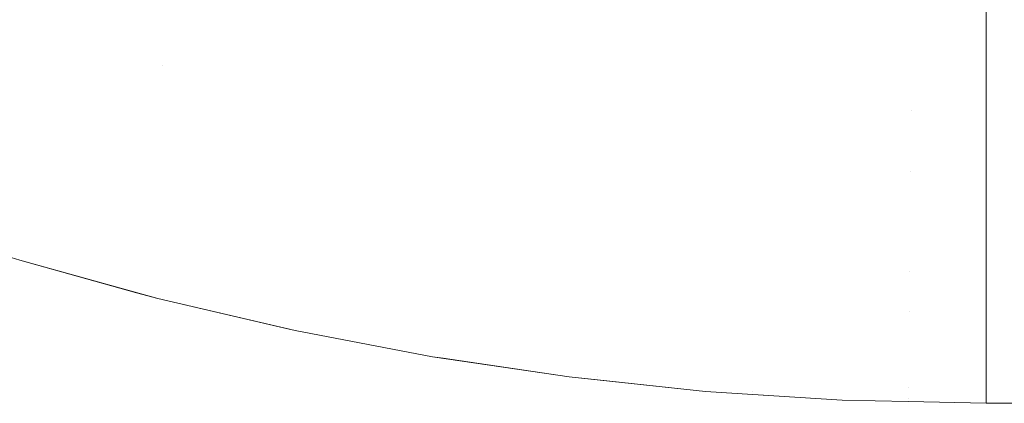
# Model space of a CAD drawing. Header units: centimetres. Extents: x -17.1 to 18.2, y 3.4 to 5.2.
# Tile 9 of 256: x -17.03316 to -17.02006, y 3.40021 to 3.40531. Entities that reach past the tile are written whole.
import ezdxf

# ---------------------------------------------------------------- set-up
doc = ezdxf.new("R2010")
doc.units = ezdxf.units.CM
doc.header["$LTSCALE"] = 2.54
doc.layers.add('Lucido design-1', color=7, linetype='Continuous')

# ---------------------------------------------------------------- blocks, each defined once
blk = doc.blocks.new('Gruppo-4-1')
at = {"color": 7, "linetype": 'Continuous', "lineweight": 9}
for points, invisible_edges in [([(-17.033107, 3.406053, -1872.287934), (-17.03407, 3.406363, -1872.287934), (-17.034184, 3.40558, -1872.290899), (-17.033214, 3.405268, -1872.290899)], 15), ([(-17.03117, 3.4055, -1872.287934), (-17.030195, 3.405257, -1872.287934), (-17.030104, 3.406134, -1872.285009), (-17.03107, 3.406375, -1872.285009)], 15), ([(-17.025178, 3.406238, -1872.282125), (-17.026148, 3.406364, -1872.282125), (-17.026209, 3.405396, -1872.285009), (-17.025228, 3.405269, -1872.285009)], 15), ([(-17.025228, 3.405269, -1872.946019), (-17.026209, 3.405396, -1872.946019), (-17.026148, 3.406364, -1872.948903), (-17.025178, 3.406238, -1872.948903)], 15), ([(-17.025228, 3.405269, -1872.285009), (-17.024247, 3.405164, -1872.285009), (-17.024206, 3.406135, -1872.282125), (-17.025178, 3.406238, -1872.282125)], 15), ([(-17.025178, 3.406238, -1872.948903), (-17.024206, 3.406135, -1872.948903), (-17.024247, 3.405164, -1872.946019), (-17.025228, 3.405269, -1872.946019)], 15), ([(-17.021294, 3.40499, -1872.285009), (-17.020308, 3.40484, -1872.285443), (-17.020308, 3.406243, -1872.281312), (-17.021284, 3.405962, -1872.282125)], 13), ([(-17.021284, 3.405962, -1872.948903), (-17.020308, 3.406243, -1872.949716), (-17.020308, 3.40484, -1872.945585), (-17.021294, 3.40499, -1872.946019)], 13), ([(-17.020308, 3.40484, -1872.285443), (18.147234, 3.40484, -1872.285443), (18.147234, 3.406243, -1872.281312), (-17.020308, 3.406243, -1872.281312)], 5), ([(18.147234, 3.40484, -1872.945585), (-17.020308, 3.40484, -1872.945585), (-17.020308, 3.406243, -1872.949716), (18.147234, 3.406243, -1872.949716)], 5), ([(-17.029134, 3.405915, -1872.285009), (-17.030104, 3.406134, -1872.285009), (-17.030195, 3.405257, -1872.287934), (-17.029217, 3.405036, -1872.287934)], 15), ([(-17.023233, 3.406054, -1872.282125), (-17.024206, 3.406135, -1872.282125), (-17.024247, 3.405164, -1872.285009), (-17.023263, 3.405083, -1872.285009)], 15), ([(-17.023263, 3.405083, -1872.946019), (-17.024247, 3.405164, -1872.946019), (-17.024206, 3.406135, -1872.948903), (-17.023233, 3.406054, -1872.948903)], 15), ([(-17.033214, 3.405268, -1872.940129), (-17.034184, 3.40558, -1872.940129), (-17.034129, 3.405961, -1872.941616), (-17.033162, 3.40565, -1872.941616)], 15), ([(-17.033214, 3.405268, -1872.290899), (-17.032239, 3.404978, -1872.290899), (-17.032141, 3.405765, -1872.287934), (-17.033107, 3.406053, -1872.287934)], 15), ([(-17.023263, 3.405083, -1872.285009), (-17.022279, 3.405025, -1872.285009), (-17.022259, 3.405997, -1872.282125), (-17.023233, 3.406054, -1872.282125)], 15), ([(-17.023233, 3.406054, -1872.948903), (-17.022259, 3.405997, -1872.948903), (-17.022279, 3.405025, -1872.946019), (-17.023263, 3.405083, -1872.946019)], 15), ([(-17.021284, 3.405962, -1872.282125), (-17.022259, 3.405997, -1872.282125), (-17.022279, 3.405025, -1872.285009), (-17.021294, 3.40499, -1872.285009)], 15), ([(-17.021294, 3.40499, -1872.946019), (-17.022279, 3.405025, -1872.946019), (-17.022259, 3.405997, -1872.948903), (-17.021284, 3.405962, -1872.948903)], 15), ([(-17.031121, 3.405927, -1872.944562), (-17.030151, 3.405685, -1872.944562), (-17.030195, 3.405257, -1872.943094), (-17.03117, 3.4055, -1872.943094)], 15), ([(-17.029134, 3.405915, -1872.946019), (-17.029217, 3.405036, -1872.943094), (-17.030195, 3.405257, -1872.943094), (-17.030151, 3.405685, -1872.944562)], 15), ([(-17.029217, 3.405036, -1872.287934), (-17.028235, 3.404838, -1872.287934), (-17.028162, 3.40572, -1872.285009), (-17.029134, 3.405915, -1872.285009)], 15), ([(-17.029134, 3.405915, -1872.946019), (-17.028162, 3.40572, -1872.946019), (-17.028235, 3.404838, -1872.943094), (-17.029217, 3.405036, -1872.943094)], 15), ([(-17.03117, 3.4055, -1872.287934), (-17.032141, 3.405765, -1872.287934), (-17.032239, 3.404978, -1872.290899), (-17.03126, 3.40471, -1872.290899)], 15), ([(-17.027186, 3.405546, -1872.285009), (-17.028162, 3.40572, -1872.285009), (-17.028235, 3.404838, -1872.287934), (-17.027251, 3.404664, -1872.287934)], 15), ([(-17.027251, 3.404664, -1872.943094), (-17.028235, 3.404838, -1872.943094), (-17.028162, 3.40572, -1872.946019), (-17.027186, 3.405546, -1872.946019)], 15), ([(-17.033162, 3.40565, -1872.941616), (-17.032191, 3.405361, -1872.941616), (-17.032239, 3.404978, -1872.940129), (-17.033214, 3.405268, -1872.940129)], 15), ([(-17.03117, 3.4055, -1872.943094), (-17.03126, 3.40471, -1872.940129), (-17.032239, 3.404978, -1872.940129), (-17.032191, 3.405361, -1872.941616)], 15), ([(-17.03126, 3.40471, -1872.290899), (-17.030278, 3.404465, -1872.290899), (-17.030195, 3.405257, -1872.287934), (-17.03117, 3.4055, -1872.287934)], 15), ([(-17.03117, 3.4055, -1872.943094), (-17.030195, 3.405257, -1872.943094), (-17.030278, 3.404465, -1872.940129), (-17.03126, 3.40471, -1872.940129)], 15), ([(-17.027251, 3.404664, -1872.287934), (-17.026264, 3.404512, -1872.287934), (-17.026209, 3.405396, -1872.285009), (-17.027186, 3.405546, -1872.285009)], 15), ([(-17.027186, 3.405546, -1872.946019), (-17.026209, 3.405396, -1872.946019), (-17.026264, 3.404512, -1872.943094), (-17.027251, 3.404664, -1872.943094)], 15), ([(-17.025228, 3.405269, -1872.285009), (-17.026209, 3.405396, -1872.285009), (-17.026264, 3.404512, -1872.287934), (-17.025274, 3.404383, -1872.287934)], 15), ([(-17.025274, 3.404383, -1872.943094), (-17.026264, 3.404512, -1872.943094), (-17.026209, 3.405396, -1872.946019), (-17.025228, 3.405269, -1872.946019)], 15), ([(-17.033309, 3.40457, -1872.293898), (-17.032327, 3.404278, -1872.293898), (-17.032239, 3.404978, -1872.290899), (-17.033214, 3.405268, -1872.290899)], 15), ([(-17.033214, 3.405268, -1872.940129), (-17.032239, 3.404978, -1872.940129), (-17.032285, 3.404617, -1872.938634), (-17.033263, 3.404908, -1872.938634)], 15), ([(-17.029217, 3.405036, -1872.287934), (-17.030195, 3.405257, -1872.287934), (-17.030278, 3.404465, -1872.290899), (-17.029291, 3.404243, -1872.290899)], 15), ([(-17.029291, 3.404243, -1872.940129), (-17.030278, 3.404465, -1872.940129), (-17.030195, 3.405257, -1872.943094), (-17.029217, 3.405036, -1872.943094)], 15), ([(-17.025274, 3.404383, -1872.287934), (-17.024283, 3.404278, -1872.287934), (-17.024247, 3.405164, -1872.285009), (-17.025228, 3.405269, -1872.285009)], 15), ([(-17.025228, 3.405269, -1872.946019), (-17.024247, 3.405164, -1872.946019), (-17.024283, 3.404278, -1872.943094), (-17.025274, 3.404383, -1872.943094)], 15), ([(-17.023263, 3.405083, -1872.285009), (-17.024247, 3.405164, -1872.285009), (-17.024283, 3.404278, -1872.287934), (-17.023291, 3.404196, -1872.287934)], 15), ([(-17.023291, 3.404196, -1872.943094), (-17.024283, 3.404278, -1872.943094), (-17.024247, 3.405164, -1872.946019), (-17.023263, 3.405083, -1872.946019)], 15), ([(-17.029291, 3.404243, -1872.290899), (-17.028301, 3.404043, -1872.290899), (-17.028235, 3.404838, -1872.287934), (-17.029217, 3.405036, -1872.287934)], 15), ([(-17.029217, 3.405036, -1872.943094), (-17.028235, 3.404838, -1872.943094), (-17.028301, 3.404043, -1872.940129), (-17.029291, 3.404243, -1872.940129)], 15), ([(-17.023291, 3.404196, -1872.287934), (-17.022297, 3.404137, -1872.287934), (-17.022279, 3.405025, -1872.285009), (-17.023263, 3.405083, -1872.285009)], 15), ([(-17.023263, 3.405083, -1872.946019), (-17.022279, 3.405025, -1872.946019), (-17.022297, 3.404137, -1872.943094), (-17.023291, 3.404196, -1872.943094)], 15), ([(-17.021294, 3.40499, -1872.285009), (-17.022279, 3.405025, -1872.285009), (-17.022297, 3.404137, -1872.287934), (-17.021303, 3.404102, -1872.287934)], 15), ([(-17.021303, 3.404102, -1872.943094), (-17.022297, 3.404137, -1872.943094), (-17.022279, 3.405025, -1872.946019), (-17.021294, 3.40499, -1872.946019)], 15), ([(-17.033263, 3.404908, -1872.938634), (-17.032285, 3.404617, -1872.938634), (-17.032327, 3.404278, -1872.93713), (-17.033309, 3.40457, -1872.93713)], 15), ([(-17.03126, 3.40471, -1872.290899), (-17.032239, 3.404978, -1872.290899), (-17.032327, 3.404278, -1872.293898), (-17.031341, 3.404008, -1872.293898)], 15), ([(-17.032285, 3.404617, -1872.938634), (-17.032239, 3.404978, -1872.940129), (-17.03126, 3.40471, -1872.940129)], 11), ([(-17.020308, 3.40484, -1872.285443), (-17.021294, 3.40499, -1872.285009), (-17.021303, 3.404102, -1872.287934)], 11), ([(-17.021303, 3.404102, -1872.943094), (-17.021294, 3.40499, -1872.946019), (-17.020308, 3.40484, -1872.945585)], 11), ([(-17.027251, 3.404664, -1872.287934), (-17.028235, 3.404838, -1872.287934), (-17.028301, 3.404043, -1872.290899), (-17.027308, 3.403867, -1872.290899)], 15), ([(-17.027308, 3.403867, -1872.940129), (-17.028301, 3.404043, -1872.940129), (-17.028235, 3.404838, -1872.943094), (-17.027251, 3.404664, -1872.943094)], 15), ([(-17.021303, 3.404102, -1872.287934), (-17.020308, 3.403619, -1872.289632), (-17.020308, 3.40484, -1872.285443)], 9), ([(-17.020308, 3.40484, -1872.945585), (-17.020308, 3.403619, -1872.941396), (-17.021303, 3.404102, -1872.943094)], 10), ([(-17.020308, 3.403619, -1872.289632), (18.147234, 3.403619, -1872.289632), (18.147234, 3.40484, -1872.285443), (-17.020308, 3.40484, -1872.285443)], 5), ([(18.147234, 3.403619, -1872.941396), (-17.020308, 3.403619, -1872.941396), (-17.020308, 3.40484, -1872.945585), (18.147234, 3.40484, -1872.945585)], 5), ([(-17.03126, 3.40471, -1872.940129), (-17.031341, 3.404008, -1872.93713), (-17.032327, 3.404278, -1872.93713), (-17.032285, 3.404617, -1872.938634)], 15), ([(-17.031341, 3.404008, -1872.293898), (-17.030351, 3.403761, -1872.293898), (-17.030278, 3.404465, -1872.290899), (-17.03126, 3.40471, -1872.290899)], 15), ([(-17.03126, 3.40471, -1872.940129), (-17.030278, 3.404465, -1872.940129), (-17.030351, 3.403761, -1872.93713), (-17.031341, 3.404008, -1872.93713)], 15), ([(-17.027308, 3.403867, -1872.290899), (-17.026313, 3.403714, -1872.290899), (-17.026264, 3.404512, -1872.287934), (-17.027251, 3.404664, -1872.287934)], 15), ([(-17.027251, 3.404664, -1872.943094), (-17.026264, 3.404512, -1872.943094), (-17.026313, 3.403714, -1872.940129), (-17.027308, 3.403867, -1872.940129)], 15), ([(-17.033392, 3.403961, -1872.296927), (-17.032404, 3.403667, -1872.296927), (-17.032327, 3.404278, -1872.293898), (-17.033309, 3.40457, -1872.293898)], 15), ([(-17.033309, 3.40457, -1872.93713), (-17.032327, 3.404278, -1872.93713), (-17.032404, 3.403667, -1872.934101), (-17.033392, 3.403961, -1872.934101)], 15), ([(-17.025274, 3.404383, -1872.287934), (-17.026264, 3.404512, -1872.287934), (-17.026313, 3.403714, -1872.290899), (-17.025316, 3.403584, -1872.290899)], 15), ([(-17.025316, 3.403584, -1872.940129), (-17.026313, 3.403714, -1872.940129), (-17.026264, 3.404512, -1872.943094), (-17.025274, 3.404383, -1872.943094)], 15), ([(-17.029291, 3.404243, -1872.290899), (-17.030278, 3.404465, -1872.290899), (-17.030351, 3.403761, -1872.293898), (-17.029357, 3.403537, -1872.293898)], 15), ([(-17.029357, 3.403537, -1872.93713), (-17.030351, 3.403761, -1872.93713), (-17.030278, 3.404465, -1872.940129), (-17.029291, 3.404243, -1872.940129)], 15), ([(-17.025316, 3.403584, -1872.290899), (-17.024317, 3.403478, -1872.290899), (-17.024283, 3.404278, -1872.287934), (-17.025274, 3.404383, -1872.287934)], 15), ([(-17.025274, 3.404383, -1872.943094), (-17.024283, 3.404278, -1872.943094), (-17.024317, 3.403478, -1872.940129), (-17.025316, 3.403584, -1872.940129)], 15), ([(-17.031341, 3.404008, -1872.293898), (-17.032327, 3.404278, -1872.293898), (-17.032404, 3.403667, -1872.296927), (-17.031411, 3.403395, -1872.296927)], 15), ([(-17.031411, 3.403395, -1872.934101), (-17.032404, 3.403667, -1872.934101), (-17.032327, 3.404278, -1872.93713), (-17.031341, 3.404008, -1872.93713)], 15), ([(-17.029357, 3.403537, -1872.293898), (-17.02836, 3.403336, -1872.293898), (-17.028301, 3.404043, -1872.290899), (-17.029291, 3.404243, -1872.290899)], 15), ([(-17.029291, 3.404243, -1872.940129), (-17.028301, 3.404043, -1872.940129), (-17.02836, 3.403336, -1872.93713), (-17.029357, 3.403537, -1872.93713)], 15), ([(-17.023291, 3.404196, -1872.287934), (-17.024283, 3.404278, -1872.287934), (-17.024317, 3.403478, -1872.290899), (-17.023316, 3.403395, -1872.290899)], 15), ([(-17.023316, 3.403395, -1872.940129), (-17.024317, 3.403478, -1872.940129), (-17.024283, 3.404278, -1872.943094), (-17.023291, 3.404196, -1872.943094)], 15), ([(-17.023316, 3.403395, -1872.290899), (-17.022314, 3.403336, -1872.290899), (-17.022297, 3.404137, -1872.287934), (-17.023291, 3.404196, -1872.287934)], 15), ([(-17.023291, 3.404196, -1872.943094), (-17.022297, 3.404137, -1872.943094), (-17.022314, 3.403336, -1872.940129), (-17.023316, 3.403395, -1872.940129)], 15), ([(-17.021303, 3.404102, -1872.287934), (-17.022297, 3.404137, -1872.287934), (-17.022314, 3.403336, -1872.290899), (-17.021311, 3.403301, -1872.290899)], 15), ([(-17.021311, 3.403301, -1872.940129), (-17.022314, 3.403336, -1872.940129), (-17.022297, 3.404137, -1872.943094), (-17.021303, 3.404102, -1872.943094)], 15), ([(-17.031411, 3.403395, -1872.296927), (-17.030415, 3.403147, -1872.296927), (-17.030351, 3.403761, -1872.293898), (-17.031341, 3.404008, -1872.293898)], 15), ([(-17.031341, 3.404008, -1872.93713), (-17.030351, 3.403761, -1872.93713), (-17.030415, 3.403147, -1872.934101), (-17.031411, 3.403395, -1872.934101)], 15), ([(-17.027308, 3.403867, -1872.290899), (-17.028301, 3.404043, -1872.290899), (-17.02836, 3.403336, -1872.293898), (-17.02736, 3.403159, -1872.293898)], 15), ([(-17.02736, 3.403159, -1872.93713), (-17.02836, 3.403336, -1872.93713), (-17.028301, 3.404043, -1872.940129), (-17.027308, 3.403867, -1872.940129)], 15), ([(-17.021311, 3.403301, -1872.290899), (-17.020308, 3.403619, -1872.289632), (-17.021303, 3.404102, -1872.287934)], 11), ([(-17.021303, 3.404102, -1872.943094), (-17.020308, 3.403619, -1872.941396), (-17.021311, 3.403301, -1872.940129)], 11), ([(-17.033462, 3.403442, -1872.299984), (-17.032469, 3.403147, -1872.299984), (-17.032404, 3.403667, -1872.296927), (-17.033392, 3.403961, -1872.296927)], 15), ([(-17.033392, 3.403961, -1872.934101), (-17.032404, 3.403667, -1872.934101), (-17.032469, 3.403147, -1872.931044), (-17.033462, 3.403442, -1872.931044)], 15), ([(-17.02736, 3.403159, -1872.293898), (-17.026357, 3.403004, -1872.293898), (-17.026313, 3.403714, -1872.290899), (-17.027308, 3.403867, -1872.290899)], 15), ([(-17.027308, 3.403867, -1872.940129), (-17.026313, 3.403714, -1872.940129), (-17.026357, 3.403004, -1872.93713), (-17.02736, 3.403159, -1872.93713)], 15), ([(-17.029357, 3.403537, -1872.293898), (-17.030351, 3.403761, -1872.293898), (-17.030415, 3.403147, -1872.296927), (-17.029415, 3.402921, -1872.296927)], 15), ([(-17.029415, 3.402921, -1872.934101), (-17.030415, 3.403147, -1872.934101), (-17.030351, 3.403761, -1872.93713), (-17.029357, 3.403537, -1872.93713)], 15), ([(-17.031411, 3.403395, -1872.296927), (-17.032404, 3.403667, -1872.296927), (-17.032469, 3.403147, -1872.299984), (-17.031471, 3.402874, -1872.299984)], 15), ([(-17.031471, 3.402874, -1872.931044), (-17.032469, 3.403147, -1872.931044), (-17.032404, 3.403667, -1872.934101), (-17.031411, 3.403395, -1872.934101)], 15), ([(-17.025316, 3.403584, -1872.290899), (-17.026313, 3.403714, -1872.290899), (-17.026357, 3.403004, -1872.293898), (-17.025353, 3.402874, -1872.293898)], 15), ([(-17.025353, 3.402874, -1872.93713), (-17.026357, 3.403004, -1872.93713), (-17.026313, 3.403714, -1872.940129), (-17.025316, 3.403584, -1872.940129)], 15), ([(-17.025353, 3.402874, -1872.293898), (-17.024346, 3.402767, -1872.293898), (-17.024317, 3.403478, -1872.290899), (-17.025316, 3.403584, -1872.290899)], 15), ([(-17.025316, 3.403584, -1872.940129), (-17.024317, 3.403478, -1872.940129), (-17.024346, 3.402767, -1872.93713), (-17.025353, 3.402874, -1872.93713)], 15), ([(-17.020308, 3.402582, -1872.29387), (-17.020308, 3.403619, -1872.289632), (-17.021311, 3.403301, -1872.290899)], 10), ([(-17.021311, 3.403301, -1872.940129), (-17.020308, 3.403619, -1872.941396), (-17.020308, 3.402582, -1872.937158)], 9), ([(-17.020308, 3.402582, -1872.29387), (18.147234, 3.402582, -1872.29387), (18.147234, 3.403619, -1872.289632), (-17.020308, 3.403619, -1872.289632)], 5), ([(18.147234, 3.402582, -1872.937158), (-17.020308, 3.402582, -1872.937158), (-17.020308, 3.403619, -1872.941396), (18.147234, 3.403619, -1872.941396)], 5), ([(-17.029415, 3.402921, -1872.296927), (-17.028411, 3.402719, -1872.296927), (-17.02836, 3.403336, -1872.293898), (-17.029357, 3.403537, -1872.293898)], 15), ([(-17.029357, 3.403537, -1872.93713), (-17.02836, 3.403336, -1872.93713), (-17.028411, 3.402719, -1872.934101), (-17.029415, 3.402921, -1872.934101)], 15), ([(-17.023316, 3.403395, -1872.290899), (-17.024317, 3.403478, -1872.290899), (-17.024346, 3.402767, -1872.293898), (-17.023338, 3.402684, -1872.293898)], 15), ([(-17.023338, 3.402684, -1872.93713), (-17.024346, 3.402767, -1872.93713), (-17.024317, 3.403478, -1872.940129), (-17.023316, 3.403395, -1872.940129)], 15), ([(-17.03352, 3.403016, -1872.303063), (-17.032522, 3.402719, -1872.303063), (-17.032469, 3.403147, -1872.299984), (-17.033462, 3.403442, -1872.299984)], 15), ([(-17.033462, 3.403442, -1872.931044), (-17.032469, 3.403147, -1872.931044), (-17.032522, 3.402719, -1872.927965), (-17.03352, 3.403016, -1872.927965)], 15), ([(-17.031471, 3.402874, -1872.299984), (-17.030469, 3.402624, -1872.299984), (-17.030415, 3.403147, -1872.296927), (-17.031411, 3.403395, -1872.296927)], 15), ([(-17.031411, 3.403395, -1872.934101), (-17.030415, 3.403147, -1872.934101), (-17.030469, 3.402624, -1872.931044), (-17.031471, 3.402874, -1872.931044)], 15), ([(-17.02736, 3.403159, -1872.293898), (-17.02836, 3.403336, -1872.293898), (-17.028411, 3.402719, -1872.296927), (-17.027405, 3.40254, -1872.296927)], 15), ([(-17.027405, 3.40254, -1872.934101), (-17.028411, 3.402719, -1872.934101), (-17.02836, 3.403336, -1872.93713), (-17.02736, 3.403159, -1872.93713)], 15), ([(-17.023338, 3.402684, -1872.293898), (-17.022329, 3.402624, -1872.293898), (-17.022314, 3.403336, -1872.290899), (-17.023316, 3.403395, -1872.290899)], 15), ([(-17.023316, 3.403395, -1872.940129), (-17.022314, 3.403336, -1872.940129), (-17.022329, 3.402624, -1872.93713), (-17.023338, 3.402684, -1872.93713)], 15), ([(-17.021311, 3.403301, -1872.290899), (-17.022314, 3.403336, -1872.290899), (-17.022329, 3.402624, -1872.293898), (-17.021319, 3.402588, -1872.293898)], 15), ([(-17.021319, 3.402588, -1872.93713), (-17.022329, 3.402624, -1872.93713), (-17.022314, 3.403336, -1872.940129), (-17.021311, 3.403301, -1872.940129)], 15), ([(-17.021311, 3.403301, -1872.290899), (-17.021319, 3.402588, -1872.293898), (-17.020308, 3.402582, -1872.29387)], 11), ([(-17.020308, 3.402582, -1872.937158), (-17.021319, 3.402588, -1872.93713), (-17.021311, 3.403301, -1872.940129)], 11), ([(-17.031471, 3.402874, -1872.299984), (-17.032469, 3.403147, -1872.299984), (-17.032522, 3.402719, -1872.303063), (-17.03152, 3.402445, -1872.303063)], 15), ([(-17.03152, 3.402445, -1872.927965), (-17.032522, 3.402719, -1872.927965), (-17.032469, 3.403147, -1872.931044), (-17.031471, 3.402874, -1872.931044)], 15), ([(-17.029415, 3.402921, -1872.296927), (-17.030415, 3.403147, -1872.296927), (-17.030469, 3.402624, -1872.299984), (-17.029464, 3.402397, -1872.299984)], 15), ([(-17.029464, 3.402397, -1872.931044), (-17.030469, 3.402624, -1872.931044), (-17.030415, 3.403147, -1872.934101), (-17.029415, 3.402921, -1872.934101)], 15), ([(-17.027405, 3.40254, -1872.296927), (-17.026396, 3.402385, -1872.296927), (-17.026357, 3.403004, -1872.293898), (-17.02736, 3.403159, -1872.293898)], 15), ([(-17.02736, 3.403159, -1872.93713), (-17.026357, 3.403004, -1872.93713), (-17.026396, 3.402385, -1872.934101), (-17.027405, 3.40254, -1872.934101)], 15), ([(-17.033566, 3.402683, -1872.30616), (-17.032564, 3.402385, -1872.30616), (-17.032522, 3.402719, -1872.303063), (-17.03352, 3.403016, -1872.303063)], 15), ([(-17.03352, 3.403016, -1872.927965), (-17.032522, 3.402719, -1872.927965), (-17.032564, 3.402385, -1872.924868), (-17.033566, 3.402683, -1872.924868)], 15), ([(-17.025353, 3.402874, -1872.293898), (-17.026357, 3.403004, -1872.293898), (-17.026396, 3.402385, -1872.296927), (-17.025385, 3.402254, -1872.296927)], 15), ([(-17.025385, 3.402254, -1872.934101), (-17.026396, 3.402385, -1872.934101), (-17.026357, 3.403004, -1872.93713), (-17.025353, 3.402874, -1872.93713)], 15), ([(-17.03152, 3.402445, -1872.303063), (-17.030514, 3.402194, -1872.303063), (-17.030469, 3.402624, -1872.299984), (-17.031471, 3.402874, -1872.299984)], 15), ([(-17.031471, 3.402874, -1872.931044), (-17.030469, 3.402624, -1872.931044), (-17.030514, 3.402194, -1872.927965), (-17.03152, 3.402445, -1872.927965)], 15), ([(-17.029464, 3.402397, -1872.299984), (-17.028455, 3.402194, -1872.299984), (-17.028411, 3.402719, -1872.296927), (-17.029415, 3.402921, -1872.296927)], 15), ([(-17.029415, 3.402921, -1872.934101), (-17.028411, 3.402719, -1872.934101), (-17.028455, 3.402194, -1872.931044), (-17.029464, 3.402397, -1872.931044)], 15), ([(-17.025385, 3.402254, -1872.296927), (-17.024372, 3.402146, -1872.296927), (-17.024346, 3.402767, -1872.293898), (-17.025353, 3.402874, -1872.293898)], 15), ([(-17.025353, 3.402874, -1872.93713), (-17.024346, 3.402767, -1872.93713), (-17.024372, 3.402146, -1872.934101), (-17.025385, 3.402254, -1872.934101)], 15), ([(-17.033598, 3.402445, -1872.30927), (-17.032594, 3.402146, -1872.30927), (-17.032564, 3.402385, -1872.30616), (-17.033566, 3.402683, -1872.30616)], 15), ([(-17.033566, 3.402683, -1872.924868), (-17.032564, 3.402385, -1872.924868), (-17.032594, 3.402146, -1872.921758), (-17.033598, 3.402445, -1872.921758)], 15), ([(-17.03152, 3.402445, -1872.303063), (-17.032522, 3.402719, -1872.303063), (-17.032564, 3.402385, -1872.30616), (-17.031559, 3.40211, -1872.30616)], 15), ([(-17.031559, 3.40211, -1872.924868), (-17.032564, 3.402385, -1872.924868), (-17.032522, 3.402719, -1872.927965), (-17.03152, 3.402445, -1872.927965)], 15), ([(-17.027405, 3.40254, -1872.296927), (-17.028411, 3.402719, -1872.296927), (-17.028455, 3.402194, -1872.299984), (-17.027443, 3.402014, -1872.299984)], 15), ([(-17.027443, 3.402014, -1872.931044), (-17.028455, 3.402194, -1872.931044), (-17.028411, 3.402719, -1872.934101), (-17.027405, 3.40254, -1872.934101)], 15), ([(-17.023338, 3.402684, -1872.293898), (-17.024346, 3.402767, -1872.293898), (-17.024372, 3.402146, -1872.296927), (-17.023357, 3.402062, -1872.296927)], 15), ([(-17.023357, 3.402062, -1872.934101), (-17.024372, 3.402146, -1872.934101), (-17.024346, 3.402767, -1872.93713), (-17.023338, 3.402684, -1872.93713)], 15), ([(-17.023357, 3.402062, -1872.296927), (-17.022342, 3.402002, -1872.296927), (-17.022329, 3.402624, -1872.293898), (-17.023338, 3.402684, -1872.293898)], 15), ([(-17.023338, 3.402684, -1872.93713), (-17.022329, 3.402624, -1872.93713), (-17.022342, 3.402002, -1872.934101), (-17.023357, 3.402062, -1872.934101)], 15), ([(-17.029464, 3.402397, -1872.299984), (-17.030469, 3.402624, -1872.299984), (-17.030514, 3.402194, -1872.303063), (-17.029504, 3.401966, -1872.303063)], 15), ([(-17.029504, 3.401966, -1872.927965), (-17.030514, 3.402194, -1872.927965), (-17.030469, 3.402624, -1872.931044), (-17.029464, 3.402397, -1872.931044)], 15), ([(-17.027443, 3.402014, -1872.299984), (-17.026429, 3.401858, -1872.299984), (-17.026396, 3.402385, -1872.296927), (-17.027405, 3.40254, -1872.296927)], 15), ([(-17.027405, 3.40254, -1872.934101), (-17.026396, 3.402385, -1872.934101), (-17.026429, 3.401858, -1872.931044), (-17.027443, 3.402014, -1872.931044)], 15), ([(-17.021319, 3.402588, -1872.293898), (-17.022329, 3.402624, -1872.293898), (-17.022342, 3.402002, -1872.296927), (-17.021325, 3.401966, -1872.296927)], 15), ([(-17.021325, 3.401966, -1872.934101), (-17.022342, 3.402002, -1872.934101), (-17.022329, 3.402624, -1872.93713), (-17.021319, 3.402588, -1872.93713)], 15), ([(-17.020308, 3.402582, -1872.29387), (-17.021319, 3.402588, -1872.293898), (-17.021325, 3.401966, -1872.296927)], 11), ([(-17.021325, 3.401966, -1872.934101), (-17.021319, 3.402588, -1872.93713), (-17.020308, 3.402582, -1872.937158)], 11), ([(-17.021325, 3.401966, -1872.296927), (-17.020308, 3.401731, -1872.298149), (-17.020308, 3.402582, -1872.29387)], 9), ([(-17.020308, 3.402582, -1872.937158), (-17.020308, 3.401731, -1872.932879), (-17.021325, 3.401966, -1872.934101)], 10), ([(-17.020308, 3.401731, -1872.298149), (18.147234, 3.401731, -1872.298149), (18.147234, 3.402582, -1872.29387), (-17.020308, 3.402582, -1872.29387)], 5), ([(18.147234, 3.401731, -1872.932879), (-17.020308, 3.401731, -1872.932879), (-17.020308, 3.402582, -1872.937158), (18.147234, 3.402582, -1872.937158)], 5), ([(-17.033617, 3.402302, -1872.31239), (-17.032612, 3.402002, -1872.31239), (-17.032594, 3.402146, -1872.30927), (-17.033598, 3.402445, -1872.30927)], 15), ([(-17.033598, 3.402445, -1872.921758), (-17.032594, 3.402146, -1872.921758), (-17.032612, 3.402002, -1872.918638), (-17.033617, 3.402302, -1872.918638)], 15), ([(-17.031559, 3.40211, -1872.30616), (-17.030549, 3.401858, -1872.30616), (-17.030514, 3.402194, -1872.303063), (-17.03152, 3.402445, -1872.303063)], 15), ([(-17.03152, 3.402445, -1872.927965), (-17.030514, 3.402194, -1872.927965), (-17.030549, 3.401858, -1872.924868), (-17.031559, 3.40211, -1872.924868)], 15), ([(-17.033622, 3.402261, -1872.315514), (-17.033163, 3.402114, -1872.315514), (-17.032612, 3.402002, -1872.31239), (-17.033617, 3.402302, -1872.31239)], 14), ([(-17.033617, 3.402302, -1872.918638), (-17.032612, 3.402002, -1872.918638), (-17.033163, 3.402114, -1872.915514), (-17.033622, 3.402261, -1872.915514)], 11), ([(-17.031559, 3.40211, -1872.30616), (-17.032564, 3.402385, -1872.30616), (-17.032594, 3.402146, -1872.30927), (-17.031586, 3.40187, -1872.30927)], 15), ([(-17.031586, 3.40187, -1872.921758), (-17.032594, 3.402146, -1872.921758), (-17.032564, 3.402385, -1872.924868), (-17.031559, 3.40211, -1872.924868)], 15), ([(-17.029504, 3.401966, -1872.303063), (-17.028491, 3.401762, -1872.303063), (-17.028455, 3.402194, -1872.299984), (-17.029464, 3.402397, -1872.299984)], 15), ([(-17.029464, 3.402397, -1872.931044), (-17.028455, 3.402194, -1872.931044), (-17.028491, 3.401762, -1872.927965), (-17.029504, 3.401966, -1872.927965)], 15), ([(-17.025385, 3.402254, -1872.296927), (-17.026396, 3.402385, -1872.296927), (-17.026429, 3.401858, -1872.299984), (-17.025412, 3.401726, -1872.299984)], 15), ([(-17.025412, 3.401726, -1872.931044), (-17.026429, 3.401858, -1872.931044), (-17.026396, 3.402385, -1872.934101), (-17.025385, 3.402254, -1872.934101)], 15), ([(-17.031586, 3.40187, -1872.30927), (-17.032594, 3.402146, -1872.30927), (-17.032612, 3.402002, -1872.31239), (-17.031603, 3.401726, -1872.31239)], 15), ([(-17.031603, 3.401726, -1872.918638), (-17.032612, 3.402002, -1872.918638), (-17.032594, 3.402146, -1872.921758), (-17.031586, 3.40187, -1872.921758)], 15), ([(-17.029504, 3.401966, -1872.303063), (-17.030514, 3.402194, -1872.303063), (-17.030549, 3.401858, -1872.30616), (-17.029535, 3.40163, -1872.30616)], 15), ([(-17.029535, 3.40163, -1872.924868), (-17.030549, 3.401858, -1872.924868), (-17.030514, 3.402194, -1872.927965), (-17.029504, 3.401966, -1872.927965)], 15), ([(-17.027443, 3.402014, -1872.299984), (-17.028455, 3.402194, -1872.299984), (-17.028491, 3.401762, -1872.303063), (-17.027474, 3.401582, -1872.303063)], 15), ([(-17.027474, 3.401582, -1872.927965), (-17.028491, 3.401762, -1872.927965), (-17.028455, 3.402194, -1872.931044), (-17.027443, 3.402014, -1872.931044)], 15), ([(-17.025412, 3.401726, -1872.299984), (-17.024394, 3.401618, -1872.299984), (-17.024372, 3.402146, -1872.296927), (-17.025385, 3.402254, -1872.296927)], 15), ([(-17.025385, 3.402254, -1872.934101), (-17.024372, 3.402146, -1872.934101), (-17.024394, 3.401618, -1872.931044), (-17.025412, 3.401726, -1872.931044)], 15), ([(-17.023357, 3.402062, -1872.296927), (-17.024372, 3.402146, -1872.296927), (-17.024394, 3.401618, -1872.299984), (-17.023374, 3.401534, -1872.299984)], 15), ([(-17.023374, 3.401534, -1872.931044), (-17.024394, 3.401618, -1872.931044), (-17.024372, 3.402146, -1872.934101), (-17.023357, 3.402062, -1872.934101)], 15), ([(-17.031603, 3.401726, -1872.31239), (-17.032612, 3.402002, -1872.31239), (-17.033163, 3.402114, -1872.315514), (-17.031607, 3.401683, -1872.315514)], 11), ([(-17.031607, 3.401683, -1872.315514), (-17.033163, 3.402114, -1872.315514), (-17.033163, 3.402114, -1872.915514), (-17.031325, 3.401605, -1872.915514)], 10), ([(-17.031325, 3.401605, -1872.915514), (-17.033163, 3.402114, -1872.915514), (-17.032612, 3.402002, -1872.918638), (-17.031603, 3.401726, -1872.918638)], 14), ([(-17.031586, 3.40187, -1872.30927), (-17.030574, 3.401618, -1872.30927), (-17.030549, 3.401858, -1872.30616), (-17.031559, 3.40211, -1872.30616)], 15), ([(-17.031559, 3.40211, -1872.924868), (-17.030549, 3.401858, -1872.924868), (-17.030574, 3.401618, -1872.921758), (-17.031586, 3.40187, -1872.921758)], 15), ([(-17.027474, 3.401582, -1872.303063), (-17.026456, 3.401425, -1872.303063), (-17.026429, 3.401858, -1872.299984), (-17.027443, 3.402014, -1872.299984)], 15), ([(-17.027443, 3.402014, -1872.931044), (-17.026429, 3.401858, -1872.931044), (-17.026456, 3.401425, -1872.927965), (-17.027474, 3.401582, -1872.927965)], 15), ([(-17.023374, 3.401534, -1872.299984), (-17.022353, 3.401474, -1872.299984), (-17.022342, 3.402002, -1872.296927), (-17.023357, 3.402062, -1872.296927)], 15), ([(-17.023357, 3.402062, -1872.934101), (-17.022342, 3.402002, -1872.934101), (-17.022353, 3.401474, -1872.931044), (-17.023374, 3.401534, -1872.931044)], 15), ([(-17.029535, 3.40163, -1872.30616), (-17.028519, 3.401425, -1872.30616), (-17.028491, 3.401762, -1872.303063), (-17.029504, 3.401966, -1872.303063)], 15), ([(-17.029504, 3.401966, -1872.927965), (-17.028491, 3.401762, -1872.927965), (-17.028519, 3.401425, -1872.924868), (-17.029535, 3.40163, -1872.924868)], 15), ([(-17.021325, 3.401966, -1872.296927), (-17.022342, 3.402002, -1872.296927), (-17.022353, 3.401474, -1872.299984), (-17.021331, 3.401437, -1872.299984)], 15), ([(-17.021331, 3.401437, -1872.931044), (-17.022353, 3.401474, -1872.931044), (-17.022342, 3.402002, -1872.934101), (-17.021325, 3.401966, -1872.934101)], 15), ([(-17.021331, 3.401437, -1872.299984), (-17.020308, 3.401731, -1872.298149), (-17.021325, 3.401966, -1872.296927)], 11), ([(-17.021325, 3.401966, -1872.934101), (-17.020308, 3.401731, -1872.932879), (-17.021331, 3.401437, -1872.931044)], 11), ([(-17.031603, 3.401726, -1872.31239), (-17.030589, 3.401474, -1872.31239), (-17.030574, 3.401618, -1872.30927), (-17.031586, 3.40187, -1872.30927)], 15), ([(-17.031586, 3.40187, -1872.921758), (-17.030574, 3.401618, -1872.921758), (-17.030589, 3.401474, -1872.918638), (-17.031603, 3.401726, -1872.918638)], 15), ([(-17.029535, 3.40163, -1872.30616), (-17.030549, 3.401858, -1872.30616), (-17.030574, 3.401618, -1872.30927), (-17.029558, 3.401389, -1872.30927)], 15), ([(-17.029558, 3.401389, -1872.921758), (-17.030574, 3.401618, -1872.921758), (-17.030549, 3.401858, -1872.924868), (-17.029535, 3.40163, -1872.924868)], 15), ([(-17.027474, 3.401582, -1872.303063), (-17.028491, 3.401762, -1872.303063), (-17.028519, 3.401425, -1872.30616), (-17.027499, 3.401244, -1872.30616)], 15), ([(-17.027499, 3.401244, -1872.924868), (-17.028519, 3.401425, -1872.924868), (-17.028491, 3.401762, -1872.927965), (-17.027474, 3.401582, -1872.927965)], 15), ([(-17.025412, 3.401726, -1872.299984), (-17.026429, 3.401858, -1872.299984), (-17.026456, 3.401425, -1872.303063), (-17.025435, 3.401293, -1872.303063)], 15), ([(-17.025435, 3.401293, -1872.927965), (-17.026456, 3.401425, -1872.927965), (-17.026429, 3.401858, -1872.931044), (-17.025412, 3.401726, -1872.931044)], 15), ([(-17.031607, 3.401683, -1872.315514), (-17.031325, 3.401605, -1872.315514), (-17.030589, 3.401474, -1872.31239), (-17.031603, 3.401726, -1872.31239)], 14), ([(-17.031325, 3.401605, -1872.915514), (-17.031325, 3.401605, -1872.315514), (-17.031607, 3.401683, -1872.315514)], 9), ([(-17.031603, 3.401726, -1872.918638), (-17.030589, 3.401474, -1872.918638), (-17.031325, 3.401605, -1872.915514)], 11), ([(-17.029558, 3.401389, -1872.30927), (-17.028539, 3.401184, -1872.30927), (-17.028519, 3.401425, -1872.30616), (-17.029535, 3.40163, -1872.30616)], 15), ([(-17.029535, 3.40163, -1872.924868), (-17.028519, 3.401425, -1872.924868), (-17.028539, 3.401184, -1872.921758), (-17.029558, 3.401389, -1872.921758)], 15), ([(-17.025435, 3.401293, -1872.303063), (-17.024412, 3.401184, -1872.303063), (-17.024394, 3.401618, -1872.299984), (-17.025412, 3.401726, -1872.299984)], 15), ([(-17.025412, 3.401726, -1872.931044), (-17.024394, 3.401618, -1872.931044), (-17.024412, 3.401184, -1872.927965), (-17.025435, 3.401293, -1872.927965)], 15), ([(-17.020308, 3.401068, -1872.302461), (-17.020308, 3.401731, -1872.298149), (-17.021331, 3.401437, -1872.299984)], 10), ([(-17.021331, 3.401437, -1872.931044), (-17.020308, 3.401731, -1872.932879), (-17.020308, 3.401068, -1872.928567)], 9), ([(-17.020308, 3.401068, -1872.302461), (18.147234, 3.401068, -1872.302461), (18.147234, 3.401731, -1872.298149), (-17.020308, 3.401731, -1872.298149)], 5), ([(18.147234, 3.401068, -1872.928567), (-17.020308, 3.401068, -1872.928567), (-17.020308, 3.401731, -1872.932879), (18.147234, 3.401731, -1872.932879)], 5), ([(-17.029572, 3.401244, -1872.31239), (-17.030589, 3.401474, -1872.31239), (-17.031325, 3.401605, -1872.315514), (-17.029576, 3.401197, -1872.315514)], 11), ([(-17.029576, 3.401197, -1872.315514), (-17.031325, 3.401605, -1872.315514), (-17.031325, 3.401605, -1872.915514), (-17.029496, 3.401179, -1872.915514)], 10), ([(-17.029496, 3.401179, -1872.915514), (-17.031325, 3.401605, -1872.915514), (-17.030589, 3.401474, -1872.918638), (-17.029572, 3.401244, -1872.918638)], 14), ([(-17.029558, 3.401389, -1872.30927), (-17.030574, 3.401618, -1872.30927), (-17.030589, 3.401474, -1872.31239), (-17.029572, 3.401244, -1872.31239)], 15), ([(-17.029572, 3.401244, -1872.918638), (-17.030589, 3.401474, -1872.918638), (-17.030574, 3.401618, -1872.921758), (-17.029558, 3.401389, -1872.921758)], 15), ([(-17.027499, 3.401244, -1872.30616), (-17.026477, 3.401087, -1872.30616), (-17.026456, 3.401425, -1872.303063), (-17.027474, 3.401582, -1872.303063)], 15), ([(-17.027474, 3.401582, -1872.927965), (-17.026456, 3.401425, -1872.927965), (-17.026477, 3.401087, -1872.924868), (-17.027499, 3.401244, -1872.924868)], 15), ([(-17.023374, 3.401534, -1872.299984), (-17.024394, 3.401618, -1872.299984), (-17.024412, 3.401184, -1872.303063), (-17.023387, 3.401099, -1872.303063)], 15), ([(-17.023387, 3.401099, -1872.927965), (-17.024412, 3.401184, -1872.927965), (-17.024394, 3.401618, -1872.931044), (-17.023374, 3.401534, -1872.931044)], 15), ([(-17.023387, 3.401099, -1872.303063), (-17.022362, 3.401039, -1872.303063), (-17.022353, 3.401474, -1872.299984), (-17.023374, 3.401534, -1872.299984)], 15), ([(-17.023374, 3.401534, -1872.931044), (-17.022353, 3.401474, -1872.931044), (-17.022362, 3.401039, -1872.927965), (-17.023387, 3.401099, -1872.927965)], 15), ([(-17.029572, 3.401244, -1872.31239), (-17.028551, 3.401039, -1872.31239), (-17.028539, 3.401184, -1872.30927), (-17.029558, 3.401389, -1872.30927)], 15), ([(-17.029558, 3.401389, -1872.921758), (-17.028539, 3.401184, -1872.921758), (-17.028551, 3.401039, -1872.918638), (-17.029572, 3.401244, -1872.918638)], 15), ([(-17.027499, 3.401244, -1872.30616), (-17.028519, 3.401425, -1872.30616), (-17.028539, 3.401184, -1872.30927), (-17.027517, 3.401002, -1872.30927)], 15), ([(-17.027517, 3.401002, -1872.921758), (-17.028539, 3.401184, -1872.921758), (-17.028519, 3.401425, -1872.924868), (-17.027499, 3.401244, -1872.924868)], 15), ([(-17.025435, 3.401293, -1872.303063), (-17.026456, 3.401425, -1872.303063), (-17.026477, 3.401087, -1872.30616), (-17.025452, 3.400954, -1872.30616)], 15), ([(-17.025452, 3.400954, -1872.924868), (-17.026477, 3.401087, -1872.924868), (-17.026456, 3.401425, -1872.927965), (-17.025435, 3.401293, -1872.927965)], 15), ([(-17.021331, 3.401437, -1872.299984), (-17.022353, 3.401474, -1872.299984), (-17.022362, 3.401039, -1872.303063), (-17.021335, 3.401002, -1872.303063)], 15), ([(-17.021335, 3.401002, -1872.927965), (-17.022362, 3.401039, -1872.927965), (-17.022353, 3.401474, -1872.931044), (-17.021331, 3.401437, -1872.931044)], 15), ([(-17.021331, 3.401437, -1872.299984), (-17.021335, 3.401002, -1872.303063), (-17.020308, 3.401068, -1872.302461)], 11), ([(-17.020308, 3.401068, -1872.928567), (-17.021335, 3.401002, -1872.927965), (-17.021331, 3.401437, -1872.931044)], 11), ([(-17.029572, 3.401244, -1872.31239), (-17.029576, 3.401197, -1872.315514), (-17.029496, 3.401179, -1872.315514)], 9), ([(-17.029496, 3.401179, -1872.315514), (-17.027673, 3.400832, -1872.315514), (-17.028551, 3.401039, -1872.31239), (-17.029572, 3.401244, -1872.31239)], 14), ([(-17.029572, 3.401244, -1872.918638), (-17.028551, 3.401039, -1872.918638), (-17.027673, 3.400832, -1872.915514), (-17.029496, 3.401179, -1872.915514)], 11), ([(-17.027517, 3.401002, -1872.30927), (-17.026492, 3.400845, -1872.30927), (-17.026477, 3.401087, -1872.30616), (-17.027499, 3.401244, -1872.30616)], 15), ([(-17.027499, 3.401244, -1872.924868), (-17.026477, 3.401087, -1872.924868), (-17.026492, 3.400845, -1872.921758), (-17.027517, 3.401002, -1872.921758)], 15), ([(-17.025452, 3.400954, -1872.30616), (-17.024426, 3.400845, -1872.30616), (-17.024412, 3.401184, -1872.303063), (-17.025435, 3.401293, -1872.303063)], 15), ([(-17.025435, 3.401293, -1872.927965), (-17.024412, 3.401184, -1872.927965), (-17.024426, 3.400845, -1872.924868), (-17.025452, 3.400954, -1872.924868)], 15), ([(-17.029496, 3.401179, -1872.915514), (-17.029496, 3.401179, -1872.315514), (-17.029576, 3.401197, -1872.315514)], 9), ([(-17.027673, 3.400832, -1872.915514), (-17.027673, 3.400832, -1872.315514), (-17.029496, 3.401179, -1872.315514), (-17.029496, 3.401179, -1872.915514)], 5), ([(-17.027517, 3.401002, -1872.30927), (-17.028539, 3.401184, -1872.30927), (-17.028551, 3.401039, -1872.31239), (-17.027527, 3.400857, -1872.31239)], 15), ([(-17.027527, 3.400857, -1872.918638), (-17.028551, 3.401039, -1872.918638), (-17.028539, 3.401184, -1872.921758), (-17.027517, 3.401002, -1872.921758)], 15), ([(-17.023387, 3.401099, -1872.303063), (-17.024412, 3.401184, -1872.303063), (-17.024426, 3.400845, -1872.30616), (-17.023398, 3.40076, -1872.30616)], 15), ([(-17.023398, 3.40076, -1872.924868), (-17.024426, 3.400845, -1872.924868), (-17.024412, 3.401184, -1872.927965), (-17.023387, 3.401099, -1872.927965)], 15), ([(-17.023398, 3.40076, -1872.30616), (-17.022369, 3.400699, -1872.30616), (-17.022362, 3.401039, -1872.303063), (-17.023387, 3.401099, -1872.303063)], 15), ([(-17.023387, 3.401099, -1872.927965), (-17.022362, 3.401039, -1872.927965), (-17.022369, 3.400699, -1872.924868), (-17.023398, 3.40076, -1872.924868)], 15), ([(-17.027527, 3.400857, -1872.31239), (-17.028551, 3.401039, -1872.31239), (-17.027673, 3.400832, -1872.315514), (-17.02753, 3.400811, -1872.315514)], 11), ([(-17.027673, 3.400832, -1872.915514), (-17.028551, 3.401039, -1872.918638), (-17.027527, 3.400857, -1872.918638)], 11), ([(-17.027527, 3.400857, -1872.31239), (-17.026501, 3.400699, -1872.31239), (-17.026492, 3.400845, -1872.30927), (-17.027517, 3.401002, -1872.30927)], 15), ([(-17.027517, 3.401002, -1872.921758), (-17.026492, 3.400845, -1872.921758), (-17.026501, 3.400699, -1872.918638), (-17.027527, 3.400857, -1872.918638)], 15), ([(-17.025452, 3.400954, -1872.30616), (-17.026477, 3.401087, -1872.30616), (-17.026492, 3.400845, -1872.30927), (-17.025465, 3.400711, -1872.30927)], 15), ([(-17.025465, 3.400711, -1872.921758), (-17.026492, 3.400845, -1872.921758), (-17.026477, 3.401087, -1872.924868), (-17.025452, 3.400954, -1872.924868)], 15), ([(-17.021335, 3.401002, -1872.303063), (-17.022362, 3.401039, -1872.303063), (-17.022369, 3.400699, -1872.30616), (-17.021339, 3.400663, -1872.30616)], 15), ([(-17.021339, 3.400663, -1872.924868), (-17.022369, 3.400699, -1872.924868), (-17.022362, 3.401039, -1872.927965), (-17.021335, 3.401002, -1872.927965)], 15), ([(-17.021339, 3.400663, -1872.30616), (-17.020308, 3.400593, -1872.306798), (-17.020308, 3.401068, -1872.302461), (-17.021335, 3.401002, -1872.303063)], 13), ([(-17.021335, 3.401002, -1872.927965), (-17.020308, 3.401068, -1872.928567), (-17.020308, 3.400593, -1872.92423), (-17.021339, 3.400663, -1872.924868)], 13), ([(-17.020308, 3.400593, -1872.306798), (18.147234, 3.400593, -1872.306798), (18.147234, 3.401068, -1872.302461), (-17.020308, 3.401068, -1872.302461)], 5), ([(18.147234, 3.400593, -1872.92423), (-17.020308, 3.400593, -1872.92423), (-17.020308, 3.401068, -1872.928567), (18.147234, 3.401068, -1872.928567)], 5), ([(-17.027527, 3.400857, -1872.918638), (-17.026501, 3.400699, -1872.918638), (-17.025854, 3.400563, -1872.915514), (-17.027673, 3.400832, -1872.915514)], 11), ([(-17.02753, 3.400811, -1872.315514), (-17.025854, 3.400563, -1872.315514), (-17.026501, 3.400699, -1872.31239), (-17.027527, 3.400857, -1872.31239)], 14), ([(-17.025465, 3.400711, -1872.30927), (-17.026492, 3.400845, -1872.30927), (-17.026501, 3.400699, -1872.31239), (-17.025472, 3.400565, -1872.31239)], 15), ([(-17.025472, 3.400565, -1872.918638), (-17.026501, 3.400699, -1872.918638), (-17.026492, 3.400845, -1872.921758), (-17.025465, 3.400711, -1872.921758)], 15), ([(-17.025465, 3.400711, -1872.30927), (-17.024436, 3.400602, -1872.30927), (-17.024426, 3.400845, -1872.30616), (-17.025452, 3.400954, -1872.30616)], 15), ([(-17.025452, 3.400954, -1872.924868), (-17.024426, 3.400845, -1872.924868), (-17.024436, 3.400602, -1872.921758), (-17.025465, 3.400711, -1872.921758)], 15), ([(-17.023398, 3.40076, -1872.30616), (-17.024426, 3.400845, -1872.30616), (-17.024436, 3.400602, -1872.30927), (-17.023405, 3.400517, -1872.30927)], 15), ([(-17.023405, 3.400517, -1872.921758), (-17.024436, 3.400602, -1872.921758), (-17.024426, 3.400845, -1872.924868), (-17.023398, 3.40076, -1872.924868)], 15), ([(-17.027673, 3.400832, -1872.915514), (-17.025854, 3.400563, -1872.915514), (-17.025854, 3.400563, -1872.315514), (-17.02753, 3.400811, -1872.315514)], 10), ([(-17.02753, 3.400811, -1872.315514), (-17.027673, 3.400832, -1872.315514), (-17.027673, 3.400832, -1872.915514)], 10), ([(-17.025472, 3.400565, -1872.31239), (-17.024442, 3.400456, -1872.31239), (-17.024436, 3.400602, -1872.30927), (-17.025465, 3.400711, -1872.30927)], 15), ([(-17.025465, 3.400711, -1872.921758), (-17.024436, 3.400602, -1872.921758), (-17.024442, 3.400456, -1872.918638), (-17.025472, 3.400565, -1872.918638)], 15), ([(-17.023405, 3.400517, -1872.30927), (-17.022374, 3.400456, -1872.30927), (-17.022369, 3.400699, -1872.30616), (-17.023398, 3.40076, -1872.30616)], 15), ([(-17.023398, 3.40076, -1872.924868), (-17.022369, 3.400699, -1872.924868), (-17.022374, 3.400456, -1872.921758), (-17.023405, 3.400517, -1872.921758)], 15), ([(-17.025472, 3.400565, -1872.31239), (-17.026501, 3.400699, -1872.31239), (-17.025854, 3.400563, -1872.315514), (-17.025474, 3.400523, -1872.315514)], 11), ([(-17.025854, 3.400563, -1872.915514), (-17.026501, 3.400699, -1872.918638), (-17.025472, 3.400565, -1872.918638)], 11), ([(-17.023405, 3.400517, -1872.30927), (-17.024436, 3.400602, -1872.30927), (-17.024442, 3.400456, -1872.31239), (-17.02341, 3.400371, -1872.31239)], 15), ([(-17.02341, 3.400371, -1872.918638), (-17.024442, 3.400456, -1872.918638), (-17.024436, 3.400602, -1872.921758), (-17.023405, 3.400517, -1872.921758)], 15), ([(-17.021339, 3.400663, -1872.30616), (-17.022369, 3.400699, -1872.30616), (-17.022374, 3.400456, -1872.30927), (-17.021341, 3.400419, -1872.30927)], 15), ([(-17.021341, 3.400419, -1872.921758), (-17.022374, 3.400456, -1872.921758), (-17.022369, 3.400699, -1872.924868), (-17.021339, 3.400663, -1872.924868)], 15), ([(-17.020308, 3.400593, -1872.306798), (-17.021339, 3.400663, -1872.30616), (-17.021341, 3.400419, -1872.30927)], 11), ([(-17.021341, 3.400419, -1872.921758), (-17.021339, 3.400663, -1872.924868), (-17.020308, 3.400593, -1872.92423)], 11), ([(-17.021341, 3.400419, -1872.30927), (-17.020308, 3.400307, -1872.311152), (-17.020308, 3.400593, -1872.306798)], 9), ([(-17.020308, 3.400593, -1872.92423), (-17.020308, 3.400307, -1872.919876), (-17.021341, 3.400419, -1872.921758)], 10), ([(-17.020308, 3.400307, -1872.311152), (18.147234, 3.400307, -1872.311152), (18.147234, 3.400593, -1872.306798), (-17.020308, 3.400593, -1872.306798)], 5), ([(18.147234, 3.400307, -1872.919876), (-17.020308, 3.400307, -1872.919876), (-17.020308, 3.400593, -1872.92423), (18.147234, 3.400593, -1872.92423)], 5), ([(-17.025472, 3.400565, -1872.918638), (-17.024442, 3.400456, -1872.918638), (-17.024038, 3.400371, -1872.915514), (-17.025854, 3.400563, -1872.915514)], 11), ([(-17.025854, 3.400563, -1872.915514), (-17.024038, 3.400371, -1872.915514), (-17.024038, 3.400371, -1872.315514), (-17.025474, 3.400523, -1872.315514)], 10), ([(-17.025474, 3.400523, -1872.315514), (-17.025854, 3.400563, -1872.315514), (-17.025854, 3.400563, -1872.915514)], 10), ([(-17.025474, 3.400523, -1872.315514), (-17.024038, 3.400371, -1872.315514), (-17.024442, 3.400456, -1872.31239), (-17.025472, 3.400565, -1872.31239)], 14), ([(-17.02341, 3.400371, -1872.31239), (-17.024442, 3.400456, -1872.31239), (-17.024038, 3.400371, -1872.315514), (-17.023411, 3.40033, -1872.315514)], 11), ([(-17.024038, 3.400371, -1872.915514), (-17.024442, 3.400456, -1872.918638), (-17.02341, 3.400371, -1872.918638)], 11), ([(-17.02341, 3.400371, -1872.31239), (-17.022377, 3.40031, -1872.31239), (-17.022374, 3.400456, -1872.30927), (-17.023405, 3.400517, -1872.30927)], 15), ([(-17.023405, 3.400517, -1872.921758), (-17.022374, 3.400456, -1872.921758), (-17.022377, 3.40031, -1872.918638), (-17.02341, 3.400371, -1872.918638)], 15), ([(-17.021341, 3.400419, -1872.30927), (-17.022374, 3.400456, -1872.30927), (-17.022377, 3.40031, -1872.31239), (-17.021343, 3.400273, -1872.31239)], 15), ([(-17.021343, 3.400273, -1872.918638), (-17.022377, 3.40031, -1872.918638), (-17.022374, 3.400456, -1872.921758), (-17.021341, 3.400419, -1872.921758)], 15), ([(-17.024038, 3.400371, -1872.915514), (-17.022221, 3.400254, -1872.915514), (-17.022221, 3.400254, -1872.315514), (-17.023411, 3.40033, -1872.315514)], 10), ([(-17.023411, 3.40033, -1872.315514), (-17.024038, 3.400371, -1872.315514), (-17.024038, 3.400371, -1872.915514)], 10), ([(-17.02341, 3.400371, -1872.918638), (-17.022377, 3.40031, -1872.918638), (-17.022221, 3.400254, -1872.915514), (-17.024038, 3.400371, -1872.915514)], 11), ([(-17.023411, 3.40033, -1872.315514), (-17.022221, 3.400254, -1872.315514), (-17.022377, 3.40031, -1872.31239), (-17.02341, 3.400371, -1872.31239)], 14), ([(-17.021343, 3.400273, -1872.31239), (-17.022377, 3.40031, -1872.31239), (-17.022221, 3.400254, -1872.315514), (-17.021343, 3.400235, -1872.315514)], 11), ([(-17.021343, 3.400235, -1872.915514), (-17.022221, 3.400254, -1872.915514), (-17.022377, 3.40031, -1872.918638), (-17.021343, 3.400273, -1872.918638)], 14), ([(-17.020308, 3.400307, -1872.311152), (-17.021341, 3.400419, -1872.30927), (-17.021343, 3.400273, -1872.31239)], 11), ([(-17.021343, 3.400273, -1872.918638), (-17.021341, 3.400419, -1872.921758), (-17.020308, 3.400307, -1872.919876)], 11), ([(-17.021343, 3.400235, -1872.315514), (-17.022221, 3.400254, -1872.315514), (-17.022221, 3.400254, -1872.915514), (-17.021343, 3.400235, -1872.915514)], 10), ([(-17.021343, 3.400273, -1872.31239), (-17.020308, 3.40028, -1872.31239), (-17.020308, 3.400307, -1872.311152)], 9), ([(-17.020308, 3.400307, -1872.919876), (-17.020308, 3.40028, -1872.918638), (-17.021343, 3.400273, -1872.918638)], 10), ([(-17.021343, 3.400235, -1872.315514), (-17.020308, 3.400212, -1872.315514), (-17.020308, 3.40028, -1872.31239)], 8), ([(-17.020308, 3.40028, -1872.31239), (-17.021343, 3.400273, -1872.31239), (-17.021343, 3.400235, -1872.315514)], 11), ([(-17.021343, 3.400235, -1872.915514), (-17.021343, 3.400273, -1872.918638), (-17.020308, 3.40028, -1872.918638)], 11), ([(-17.020308, 3.40028, -1872.918638), (-17.020308, 3.400212, -1872.915514), (-17.021343, 3.400235, -1872.915514)], 8), ([(-17.021343, 3.400235, -1872.915514), (-17.020308, 3.400212, -1872.915514), (-17.020308, 3.400212, -1872.315514), (-17.021343, 3.400235, -1872.315514)], 8), ([(18.147234, 3.40028, -1872.31239), (18.147234, 3.400307, -1872.311152), (-17.020308, 3.400307, -1872.311152), (-17.020308, 3.40028, -1872.31239)], 10), ([(-17.020308, 3.40028, -1872.918638), (-17.020308, 3.400307, -1872.919876), (18.147234, 3.400307, -1872.919876), (18.147234, 3.40028, -1872.918638)], 10), ([(-17.020308, 3.40028, -1872.31239), (-17.020308, 3.400212, -1872.315514), (18.147234, 3.400212, -1872.315514), (18.147234, 3.40028, -1872.31239)], 8), ([(18.147234, 3.40028, -1872.918638), (18.147234, 3.400212, -1872.915514), (-17.020308, 3.400212, -1872.915514), (-17.020308, 3.40028, -1872.918638)], 8)]:
    blk.add_3dface(points, dxfattribs=dict(at, invisible_edges=invisible_edges))
blk.add_3dface([(-17.020308, 3.400212, -1872.315514), (-17.020308, 3.400212, -1872.915514), (18.147234, 3.400212, -1872.915514), (18.147234, 3.400212, -1872.315514)], dxfattribs=at)
blk = doc.blocks.new('Gruppo-5-1')
at = {"color": 7}
blk.add_blockref('Gruppo-4-1', (0, 0), dxfattribs=at)

msp = doc.modelspace()

# ---------------------------------------------------------------- block references
at = {"layer": 'Lucido design-1', "color": 7}
msp.add_blockref('Gruppo-5-1', (0, 0), dxfattribs=at)

doc.saveas('drawing.dxf')
